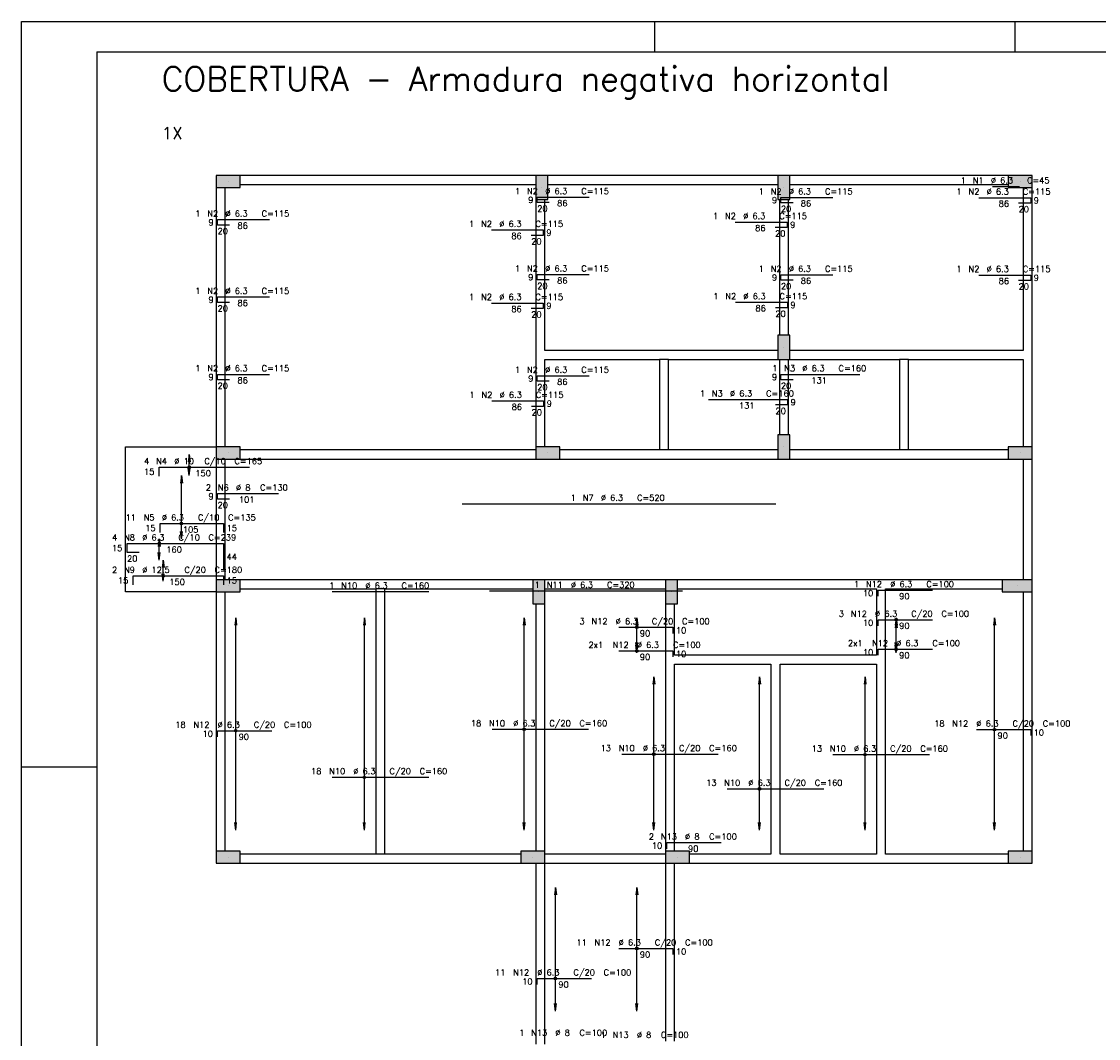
# Model space of a CAD drawing. Extents: x 0 to 119, y 0 to 84.
# Tile 6 of 8: x 0 to 36, y 50 to 84. Entities that reach past the tile are written whole.
import ezdxf

# ---------------------------------------------------------------- set-up
doc = ezdxf.new("R2010")
doc.units = 0
doc.header["$MEASUREMENT"] = 0
doc.linetypes.add('ESTILO_TQS_0002', pattern=[0.4, 0.1, -0.3])
for name, color, linetype in [('1', 1, 'CONTINUOUS'), ('2', 2, 'CONTINUOUS'), ('6', 6, 'CONTINUOUS'), ('7', 7, 'CONTINUOUS'), ('8', 8, 'CONTINUOUS'), ('9', 9, 'CONTINUOUS')]:
    doc.layers.add(name, color=color, linetype=linetype)
doc.styles.get("Standard").update_dxf_attribs({"font": 'ROMANS.SHX'})

msp = doc.modelspace()

# ---------------------------------------------------------------- linework, layer by layer
at = {"layer": '1', "linetype": 'Continuous'}
for p, q in [((0, 0), (0, 84.1)), ((0, 84.1), (118.9, 84.1)), ((21, 83.1), (21, 84.1)), ((32.95, 83.1), (32.95, 84.1)), ((6.85, 78.8), (6.85, 78.8)), ((17.25, 78.6), (17.25, 78.6)), ((25.28, 78.6), (25.28, 78.6)), ((33.11, 78.8), (33.11, 78.8)), ((25.28, 73.3), (25.28, 73.3)), ((3.45, 65.2), (3.45, 70)), ((3.45, 70), (6.45, 70)), ((25.28, 70), (25.28, 70)), ((6.85, 69.8), (6.85, 69.8)), ((17.45, 69.8), (17.45, 69.8)), ((33.11, 69.8), (33.11, 69.8)), ((6.85, 65.4), (6.85, 65.4)), ((33.01, 65.4), (33.01, 65.4)), ((6.45, 65.2), (3.45, 65.2)), ((17.15, 65.2), (17.15, 65.2)), ((21.55, 65.2), (21.55, 65.2)), ((0, 59.4), (2.5, 59.4)), ((6.85, 56.4), (6.85, 56.4)), ((16.95, 56.4), (16.95, 56.4)), ((21.75, 56.4), (21.75, 56.4)), ((33.11, 56.4), (33.11, 56.4))]:
    msp.add_line(p, q, dxfattribs=at)
at = {"layer": '1', "linetype": 'ESTILO_TQS_0002'}
msp.add_line((20.4, 63.238), (20.4, 63.27), dxfattribs=at)
at = {"layer": '1', "linetype": 'Continuous'}
for points in [[(17.05, 79), (7.25, 79)], [(25.08, 79), (17.45, 79)], [(32.71, 79), (25.48, 79)], [(6.45, 78.6), (6.45, 70)], [(6.75, 70), (6.75, 78.6)], [(7.25, 78.7), (17.05, 78.7)], [(17.45, 78.7), (25.08, 78.7)], [(25.48, 78.7), (32.71, 78.7)], [(33.21, 78.6), (33.21, 73.2)], [(33.51, 73.05), (33.51, 78.6)], [(17.05, 78.2), (17.05, 73.05)], [(17.35, 73.2), (17.35, 78.2)], [(25.13, 78.2), (25.13, 73.7)], [(25.43, 73.7), (25.43, 78.2)], [(17.05, 73.05), (17.05, 70)], [(21.3, 73.2), (17.35, 73.2)], [(17.35, 70), (17.35, 72.9)], [(17.35, 72.9), (21.15, 72.9)], [(21.15, 72.9), (21.15, 69.9)], [(21.45, 72.9), (21.15, 72.9)], [(25.08, 73.2), (21.3, 73.2)], [(21.45, 72.9), (25.08, 72.9)], [(21.45, 69.9), (21.45, 72.9)], [(25.13, 72.9), (25.13, 70.4)], [(25.43, 70.4), (25.43, 72.9)], [(29.26, 73.2), (25.48, 73.2)], [(25.48, 72.9), (29.11, 72.9)], [(29.11, 72.9), (29.11, 69.9)], [(29.41, 72.9), (29.11, 72.9)], [(33.21, 73.2), (29.26, 73.2)], [(29.41, 72.9), (33.21, 72.9)], [(29.41, 69.9), (29.41, 72.9)], [(33.21, 72.9), (33.21, 70)], [(33.51, 70), (33.51, 73.05)], [(17.05, 69.9), (7.25, 69.9)], [(21.15, 69.9), (17.85, 69.9)], [(21.45, 69.9), (21.15, 69.9)], [(25.08, 69.9), (21.45, 69.9)], [(29.11, 69.9), (25.48, 69.9)], [(29.41, 69.9), (29.11, 69.9)], [(32.71, 69.9), (29.41, 69.9)], [(6.45, 69.6), (6.45, 65.6)], [(6.75, 65.6), (6.75, 69.6)], [(7.25, 69.6), (17.05, 69.6)], [(17.85, 69.6), (21.3, 69.6)], [(21.3, 69.6), (25.08, 69.6)], [(25.48, 69.6), (29.26, 69.6)], [(29.26, 69.6), (32.71, 69.6)], [(33.21, 69.6), (33.21, 65.6)], [(33.51, 65.6), (33.51, 69.6)], [(11.9, 65.6), (7.25, 65.6)], [(16.95, 65.6), (11.9, 65.6)], [(21.35, 65.6), (17.35, 65.6)], [(28.5, 65.6), (21.75, 65.6)], [(32.51, 65.6), (28.5, 65.6)], [(6.45, 65.2), (6.45, 56.6)], [(6.75, 56.6), (6.75, 65.2)], [(7.25, 65.3), (11.75, 65.3)], [(11.75, 65.3), (11.75, 56.5)], [(12.05, 65.3), (11.75, 65.3)], [(12.05, 65.3), (16.95, 65.3)], [(12.05, 56.5), (12.05, 65.3)], [(17.35, 65.3), (21.35, 65.3)], [(21.75, 65.3), (28.35, 65.3)], [(28.35, 65.3), (28.35, 63.1)], [(28.65, 65.3), (32.51, 65.3)], [(28.65, 62.95), (28.65, 65.3)], [(33.21, 65.2), (33.21, 56.6)], [(33.51, 56.6), (33.51, 65.2)], [(17.05, 64.8), (17.05, 56.6)], [(17.35, 56.6), (17.35, 64.8)], [(21.35, 64.8), (21.35, 62.95)], [(21.65, 63.1), (21.65, 64.8)], [(21.35, 62.95), (21.35, 56.6)], [(25, 63.1), (21.65, 63.1)], [(28.35, 63.1), (25, 63.1)], [(28.65, 56.5), (28.65, 62.95)], [(21.65, 56.6), (21.65, 62.8)], [(21.65, 62.8), (24.85, 62.8)], [(24.85, 62.8), (24.85, 56.5)], [(25.15, 62.8), (28.35, 62.8)], [(25.15, 56.5), (25.15, 62.8)], [(28.35, 62.8), (28.35, 56.5)], [(11.75, 56.5), (7.25, 56.5)], [(12.05, 56.5), (11.75, 56.5)], [(16.55, 56.5), (12.05, 56.5)], [(21.35, 56.5), (17.35, 56.5)], [(24.85, 56.5), (22.15, 56.5)], [(28.35, 56.5), (25.15, 56.5)], [(32.71, 56.5), (28.65, 56.5)], [(7.25, 56.2), (11.9, 56.2)], [(11.9, 56.2), (16.55, 56.2)], [(17.05, 56.2), (17.05, 50.2)], [(17.35, 56.2), (21.35, 56.2)], [(17.35, 50.2), (17.35, 56.2)], [(21.35, 56.2), (21.35, 50.3)], [(21.65, 50.3), (21.65, 56.2)], [(22.15, 56.2), (25, 56.2)], [(25, 56.2), (28.5, 56.2)], [(28.5, 56.2), (32.71, 56.2)]]:
    msp.add_lwpolyline(points, dxfattribs=at)
at = {"layer": '2', "linetype": 'Continuous'}
for p, q in [((5.562, 69.75), (5.53, 69.502)), ((5.562, 69.05), (5.562, 69.75)), ((5.562, 69.75), (5.595, 69.502)), ((5.562, 69.75), (5.562, 69.75)), ((5.562, 69.05), (5.53, 69.298)), ((5.562, 69.05), (5.595, 69.298)), ((5.3, 69.05), (5.267, 68.802)), ((5.3, 66.95), (5.3, 69.05)), ((5.3, 69.05), (5.333, 68.802)), ((5.3, 69.05), (5.3, 69.05)), ((5.562, 69.05), (5.562, 69.05)), ((5.3, 66.95), (5.267, 67.198)), ((5.3, 66.95), (5.333, 67.198)), ((4.567, 66.95), (4.534, 66.702)), ((4.567, 66.25), (4.567, 66.95)), ((4.567, 66.95), (4.599, 66.702)), ((4.567, 66.95), (4.567, 66.95)), ((5.3, 66.95), (5.3, 66.95)), ((4.567, 66.25), (4.534, 66.498)), ((4.567, 66.25), (4.599, 66.498)), ((4.567, 66.25), (4.567, 66.25)), ((4.7, 66.25), (4.667, 66.002)), ((4.7, 65.55), (4.7, 66.25)), ((4.7, 66.25), (4.733, 66.002)), ((4.7, 66.25), (4.7, 66.25)), ((4.7, 65.55), (4.667, 65.798)), ((4.7, 65.55), (4.733, 65.798)), ((4.7, 65.55), (4.7, 65.55)), ((7.1, 64.34), (7.067, 64.092)), ((7.1, 57.3), (7.1, 64.34)), ((7.1, 64.34), (7.133, 64.092)), ((7.1, 64.34), (7.1, 64.34)), ((11.367, 64.34), (11.334, 64.092)), ((11.367, 57.3), (11.367, 64.34)), ((11.367, 64.34), (11.399, 64.092)), ((11.367, 64.34), (11.367, 64.34)), ((16.667, 64.34), (16.634, 64.092)), ((16.667, 57.3), (16.667, 64.34)), ((16.667, 64.34), (16.699, 64.092)), ((16.667, 64.34), (16.667, 64.34)), ((20.4, 64.34), (20.367, 64.092)), ((20.4, 63.18), (20.4, 64.34)), ((20.4, 64.34), (20.433, 64.092)), ((20.4, 64.34), (20.4, 64.34)), ((29, 64.34), (28.967, 64.092)), ((29, 63.18), (29, 64.34)), ((29, 64.34), (29.033, 64.092)), ((29, 64.34), (29, 64.34)), ((32.26, 64.34), (32.227, 64.092)), ((32.26, 57.3), (32.26, 64.34)), ((32.26, 64.34), (32.293, 64.092)), ((32.26, 64.34), (32.26, 64.34)), ((20.4, 64.25), (20.367, 64.002)), ((20.4, 63.27), (20.4, 64.25)), ((20.4, 64.25), (20.433, 64.002)), ((20.4, 64.25), (20.4, 64.25)), ((29, 64.25), (28.967, 64.002)), ((29, 63.27), (29, 64.25)), ((29, 64.25), (29.033, 64.002)), ((29, 64.25), (29, 64.25)), ((20.4, 63.27), (20.367, 63.518)), ((20.4, 63.18), (20.367, 63.428)), ((20.4, 63.27), (20.433, 63.518)), ((20.4, 63.18), (20.433, 63.428)), ((20.4, 63.27), (20.4, 63.27)), ((29, 63.27), (28.967, 63.518)), ((29, 63.18), (28.967, 63.428)), ((29, 63.27), (29.033, 63.518)), ((29, 63.18), (29.033, 63.428)), ((29, 63.27), (29, 63.27)), ((20.4, 63.18), (20.4, 63.18)), ((29, 63.18), (29, 63.18)), ((20.967, 62.38), (20.934, 62.132)), ((20.967, 57.3), (20.967, 62.38)), ((20.967, 62.38), (20.999, 62.132)), ((20.967, 62.38), (20.967, 62.38)), ((24.467, 62.38), (24.434, 62.132)), ((24.467, 57.3), (24.467, 62.38)), ((24.467, 62.38), (24.499, 62.132)), ((24.467, 62.38), (24.467, 62.38)), ((27.967, 62.38), (27.934, 62.132)), ((27.967, 57.3), (27.967, 62.38)), ((27.967, 62.38), (27.999, 62.132)), ((27.967, 62.38), (27.967, 62.38)), ((7.1, 57.3), (7.067, 57.548)), ((7.1, 57.3), (7.133, 57.548)), ((11.367, 57.3), (11.334, 57.548)), ((11.367, 57.3), (11.399, 57.548)), ((16.667, 57.3), (16.634, 57.548)), ((16.667, 57.3), (16.699, 57.548)), ((20.967, 57.3), (20.934, 57.548)), ((20.967, 57.3), (20.999, 57.548)), ((24.467, 57.3), (24.434, 57.548)), ((24.467, 57.3), (24.499, 57.548)), ((27.967, 57.3), (27.934, 57.548)), ((27.967, 57.3), (27.999, 57.548)), ((32.26, 57.3), (32.227, 57.548)), ((32.26, 57.3), (32.293, 57.548)), ((7.1, 57.3), (7.1, 57.3)), ((11.367, 57.3), (11.367, 57.3)), ((16.667, 57.3), (16.667, 57.3)), ((20.967, 57.3), (20.967, 57.3)), ((24.467, 57.3), (24.467, 57.3)), ((27.967, 57.3), (27.967, 57.3)), ((32.26, 57.3), (32.26, 57.3)), ((17.7, 55.4), (17.667, 55.152)), ((17.7, 51.3), (17.7, 55.4)), ((17.7, 55.4), (17.733, 55.152)), ((17.7, 55.4), (17.7, 55.4)), ((20.4, 55.4), (20.367, 55.152)), ((20.4, 51.3), (20.4, 55.4)), ((20.4, 55.4), (20.433, 55.152)), ((20.4, 55.4), (20.4, 55.4)), ((17.7, 51.3), (17.667, 51.548)), ((17.7, 51.3), (17.733, 51.548)), ((20.4, 51.3), (20.367, 51.548)), ((20.4, 51.3), (20.433, 51.548)), ((17.7, 51.3), (17.7, 51.3)), ((20.4, 51.3), (20.4, 51.3))]:
    msp.add_line(p, q, dxfattribs=at)
for points in [[(7.25, 78.6), (7.25, 79), (6.45, 79), (6.45, 78.6), (7.25, 78.6)], [(17.45, 79), (17.05, 79), (17.05, 78.2), (17.45, 78.2), (17.45, 79)], [(25.48, 79), (25.08, 79), (25.08, 78.2), (25.48, 78.2), (25.48, 79)], [(33.51, 78.6), (33.51, 79), (32.71, 79), (32.71, 78.6), (33.51, 78.6)], [(25.48, 73.7), (25.08, 73.7), (25.08, 72.9), (25.48, 72.9), (25.48, 73.7)], [(25.48, 70.4), (25.08, 70.4), (25.08, 69.6), (25.48, 69.6), (25.48, 70.4)], [(6.45, 70), (6.45, 69.6), (7.25, 69.6), (7.25, 70), (6.45, 70)], [(17.05, 70), (17.05, 69.6), (17.85, 69.6), (17.85, 70), (17.05, 70)], [(32.71, 70), (32.71, 69.6), (33.51, 69.6), (33.51, 70), (32.71, 70)], [(6.45, 65.6), (6.45, 65.2), (7.25, 65.2), (7.25, 65.6), (6.45, 65.6)], [(16.95, 64.8), (17.35, 64.8), (17.35, 65.6), (16.95, 65.6), (16.95, 64.8)], [(21.35, 64.8), (21.75, 64.8), (21.75, 65.6), (21.35, 65.6), (21.35, 64.8)], [(32.51, 65.6), (32.51, 65.2), (33.51, 65.2), (33.51, 65.6), (32.51, 65.6)], [(6.45, 56.6), (6.45, 56.2), (7.25, 56.2), (7.25, 56.6), (6.45, 56.6)], [(16.55, 56.6), (16.55, 56.2), (17.35, 56.2), (17.35, 56.6), (16.55, 56.6)], [(21.35, 56.6), (21.35, 56.2), (22.15, 56.2), (22.15, 56.6), (21.35, 56.6)], [(32.71, 56.6), (32.71, 56.2), (33.51, 56.2), (33.51, 56.6), (32.71, 56.6)]]:
    msp.add_lwpolyline(points, dxfattribs=at)
for centre, radius in [((5.562, 69.329), 0.0416), ((5.562, 69.329), 0.0208), ((5.3, 67.461), 0.0416), ((5.3, 67.461), 0.0208), ((4.567, 66.799), 0.0416), ((4.567, 66.799), 0.0208), ((4.7, 65.725), 0.0416), ((4.7, 65.725), 0.0208), ((29, 64.271), 0.0416), ((29, 64.271), 0.0208), ((20.4, 64.021), 0.0416), ((20.4, 64.021), 0.0208), ((20.4, 63.238), 0.0416), ((20.4, 63.238), 0.0208), ((29, 63.294), 0.0416), ((29, 63.294), 0.0208), ((7.1, 60.592), 0.0416), ((7.1, 60.592), 0.0208), ((16.667, 60.64), 0.0416), ((16.667, 60.64), 0.0208), ((32.26, 60.632), 0.0416), ((32.26, 60.632), 0.0208), ((20.967, 59.816), 0.0416), ((20.967, 59.816), 0.0208), ((27.967, 59.8), 0.0416), ((27.967, 59.8), 0.0208), ((11.367, 59.052), 0.0416), ((11.367, 59.052), 0.0208), ((24.467, 58.668), 0.0416), ((24.467, 58.668), 0.0208), ((20.4, 53.374), 0.0416), ((20.4, 53.374), 0.0208), ((17.7, 52.38), 0.0416), ((17.7, 52.38), 0.0208)]:
    msp.add_circle(centre, radius, dxfattribs=at)
at = {"layer": '6', "linetype": 'Continuous'}
for p, q in [((32.19, 78.634), (33.09, 78.634)), ((17.1, 78.098), (17.1, 78.278)), ((17.1, 78.278), (18.82, 78.278)), ((25.18, 78.09), (25.18, 78.27)), ((25.18, 78.27), (26.9, 78.27)), ((31.74, 78.262), (33.46, 78.262)), ((33.46, 78.262), (33.46, 78.082)), ((17.5, 78.098), (17.1, 78.098)), ((25.58, 78.09), (25.18, 78.09)), ((33.46, 78.082), (33.06, 78.082)), ((6.5, 77.354), (6.5, 77.534)), ((6.5, 77.534), (8.22, 77.534)), ((6.9, 77.354), (6.5, 77.354)), ((15.58, 77.192), (17.3, 77.192)), ((17.3, 77.192), (17.3, 77.012)), ((23.665, 77.454), (25.385, 77.454)), ((25.385, 77.274), (24.985, 77.274)), ((25.385, 77.454), (25.385, 77.274)), ((17.3, 77.012), (16.9, 77.012)), ((17.1, 75.534), (17.1, 75.714)), ((17.1, 75.714), (18.82, 75.714)), ((25.18, 75.526), (25.18, 75.706)), ((25.18, 75.706), (26.9, 75.706)), ((17.5, 75.534), (17.1, 75.534)), ((25.58, 75.526), (25.18, 75.526)), ((31.74, 75.698), (33.46, 75.698)), ((33.46, 75.518), (33.06, 75.518)), ((33.46, 75.698), (33.46, 75.518)), ((6.5, 74.79), (6.5, 74.97)), ((6.5, 74.97), (8.22, 74.97)), ((6.9, 74.79), (6.5, 74.79)), ((15.58, 74.77), (17.3, 74.77)), ((17.3, 74.77), (17.3, 74.59)), ((23.675, 74.795), (25.395, 74.795)), ((25.395, 74.795), (25.395, 74.615)), ((17.3, 74.59), (16.9, 74.59)), ((25.395, 74.615), (24.995, 74.615)), ((6.5, 72.226), (6.5, 72.406)), ((6.5, 72.406), (8.22, 72.406)), ((6.9, 72.226), (6.5, 72.226)), ((17.1, 72.178), (17.1, 72.358)), ((17.1, 72.358), (18.82, 72.358)), ((17.5, 72.178), (17.1, 72.178)), ((25.18, 72.226), (25.18, 72.406)), ((25.18, 72.406), (27.8, 72.406)), ((25.58, 72.226), (25.18, 72.226)), ((15.592, 71.525), (17.312, 71.525)), ((17.312, 71.525), (17.312, 71.345)), ((22.78, 71.571), (25.4, 71.571)), ((25.4, 71.571), (25.4, 71.391)), ((17.312, 71.345), (16.912, 71.345)), ((25.4, 71.391), (25, 71.391)), ((4.562, 69.028), (4.562, 69.329)), ((4.562, 69.329), (7.562, 69.329)), ((6.5, 68.273), (6.5, 68.453)), ((6.5, 68.453), (8.52, 68.453)), ((6.9, 68.273), (6.5, 68.273)), ((14.609, 68.114), (25.009, 68.114)), ((4.6, 67.161), (4.6, 67.461)), ((4.6, 67.461), (6.7, 67.461)), ((6.7, 67.461), (6.7, 67.161)), ((3.5, 66.499), (3.5, 66.799)), ((3.5, 66.799), (6.7, 66.799)), ((6.7, 66.799), (6.7, 65.917)), ((3.9, 66.499), (3.5, 66.499)), ((3.7, 65.425), (3.7, 65.725)), ((3.7, 65.725), (6.7, 65.725)), ((6.7, 65.725), (6.7, 65.425)), ((10.3, 65.204), (13.5, 65.204)), ((15.512, 65.228), (21.913, 65.228)), ((28.4, 65.052), (28.4, 65.252)), ((28.4, 65.252), (30.2, 65.252)), ((19.8, 64.021), (21.6, 64.021)), ((21.6, 64.021), (21.6, 63.821)), ((28.4, 64.071), (28.4, 64.271)), ((28.4, 64.271), (30.2, 64.271)), ((19.8, 63.238), (21.6, 63.238)), ((21.6, 63.238), (21.6, 63.038)), ((28.4, 63.094), (28.4, 63.294)), ((28.4, 63.294), (30.2, 63.294)), ((6.5, 60.392), (6.5, 60.592)), ((6.5, 60.592), (8.3, 60.592)), ((15.6, 60.64), (18.8, 60.64)), ((31.66, 60.632), (33.46, 60.632)), ((33.46, 60.632), (33.46, 60.432)), ((19.9, 59.816), (23.1, 59.816)), ((26.9, 59.8), (30.1, 59.8)), ((10.3, 59.052), (13.5, 59.052)), ((23.4, 58.668), (26.6, 58.668)), ((21.4, 56.684), (21.4, 56.884)), ((21.4, 56.884), (23.2, 56.884)), ((19.8, 53.374), (21.6, 53.374)), ((21.6, 53.374), (21.6, 53.174)), ((17.1, 52.18), (17.1, 52.38)), ((17.1, 52.38), (18.9, 52.38))]:
    msp.add_line(p, q, dxfattribs=at)
at = {"layer": '8', "linetype": 'Continuous'}
for q in [(117.9, 83.1), (2.5, 1)]:
    msp.add_line((2.5, 83.1), q, dxfattribs=at)
at = {"layer": '9', "linetype": 'Continuous'}
for points in [[(7.25, 78.6), (7.25, 79), (6.45, 79)], [(7.25, 78.6), (6.45, 79), (6.45, 78.6)], [(17.45, 79), (17.05, 79), (17.05, 78.2)], [(17.45, 79), (17.05, 78.2), (17.45, 78.2)], [(17.45, 79), (17.45, 78.2), (17.45, 79)], [(25.48, 79), (25.08, 79), (25.08, 78.2)], [(25.48, 79), (25.08, 78.2), (25.48, 78.2)], [(25.48, 79), (25.48, 78.2), (25.48, 79)], [(33.51, 78.6), (33.51, 79), (32.71, 79)], [(33.51, 78.6), (32.71, 79), (32.71, 78.6)], [(7.25, 78.6), (6.45, 78.6), (7.25, 78.6)], [(33.51, 78.6), (32.71, 78.6), (33.51, 78.6)], [(25.48, 73.7), (25.08, 73.7), (25.08, 72.9)], [(25.48, 73.7), (25.08, 72.9), (25.48, 72.9)], [(25.48, 73.7), (25.48, 72.9), (25.48, 73.7)], [(25.48, 70.4), (25.08, 70.4), (25.08, 69.6)], [(25.48, 70.4), (25.08, 69.6), (25.48, 69.6)], [(25.48, 70.4), (25.48, 69.6), (25.48, 70.4)], [(6.45, 70), (6.45, 69.6), (7.25, 69.6)], [(6.45, 70), (7.25, 69.6), (7.25, 70)], [(6.45, 70), (7.25, 70), (6.45, 70)], [(17.05, 70), (17.05, 69.6), (17.85, 69.6)], [(17.05, 70), (17.85, 69.6), (17.85, 70)], [(17.05, 70), (17.85, 70), (17.05, 70)], [(32.71, 70), (32.71, 69.6), (33.51, 69.6)], [(32.71, 70), (33.51, 69.6), (33.51, 70)], [(32.71, 70), (33.51, 70), (32.71, 70)], [(6.45, 65.6), (6.45, 65.2), (7.25, 65.2)], [(6.45, 65.6), (7.25, 65.2), (7.25, 65.6)], [(6.45, 65.6), (7.25, 65.6), (6.45, 65.6)], [(16.95, 64.8), (17.35, 64.8), (17.35, 65.6)], [(16.95, 64.8), (17.35, 65.6), (16.95, 65.6)], [(16.95, 64.8), (16.95, 65.6), (16.95, 64.8)], [(21.35, 64.8), (21.75, 64.8), (21.75, 65.6)], [(21.35, 64.8), (21.75, 65.6), (21.35, 65.6)], [(21.35, 64.8), (21.35, 65.6), (21.35, 64.8)], [(32.51, 65.6), (32.51, 65.2), (33.51, 65.2)], [(32.51, 65.6), (33.51, 65.2), (33.51, 65.6)], [(32.51, 65.6), (33.51, 65.6), (32.51, 65.6)], [(6.45, 56.6), (6.45, 56.2), (7.25, 56.2)], [(6.45, 56.6), (7.25, 56.2), (7.25, 56.6)], [(6.45, 56.6), (7.25, 56.6), (6.45, 56.6)], [(16.55, 56.6), (16.55, 56.2), (17.35, 56.2)], [(16.55, 56.6), (17.35, 56.2), (17.35, 56.6)], [(16.55, 56.6), (17.35, 56.6), (16.55, 56.6)], [(21.35, 56.6), (21.35, 56.2), (22.15, 56.2)], [(21.35, 56.6), (22.15, 56.2), (22.15, 56.6)], [(21.35, 56.6), (22.15, 56.6), (21.35, 56.6)], [(32.71, 56.6), (32.71, 56.2), (33.51, 56.2)], [(32.71, 56.6), (33.51, 56.2), (33.51, 56.6)], [(32.71, 56.6), (33.51, 56.6), (32.71, 56.6)]]:
    msp.add_solid(points, dxfattribs=at)

# ---------------------------------------------------------------- texts
at = {"layer": '1', "linetype": 'Continuous'}
msp.add_text('1X', height=0.4, dxfattribs=at).set_placement((4.65, 80.2))
at = {"layer": '2', "linetype": 'Continuous'}
for s, p in [('1', (31.14, 78.734)), ('N1', (31.54, 78.734)), ('%%c 6.3', (32.14, 78.734)), ('C=45', (33.34, 78.734)), ('1', (16.36, 78.378)), ('N2', (16.76, 78.378)), ('%%c 6.3', (17.36, 78.378)), ('C=115', (18.56, 78.378)), ('1', (24.44, 78.37)), ('N2', (24.84, 78.37)), ('%%c 6.3', (25.44, 78.37)), ('C=115', (26.64, 78.37)), ('1', (31, 78.362)), ('N2', (31.4, 78.362)), ('%%c 6.3', (32, 78.362)), ('C=115', (33.2, 78.362)), ('9', (16.8, 78.088)), ('9', (24.88, 78.08)), ('9', (33.56, 78.072)), ('%%c 6.3', (6.76, 77.634)), ('20', (17.1, 77.798)), ('86', (17.76, 77.978)), ('20', (25.18, 77.79)), ('86', (25.84, 77.97)), ('86', (32.4, 77.962)), ('20', (33.06, 77.782)), ('1', (5.76, 77.634)), ('N2', (6.16, 77.634)), ('9', (6.2, 77.344)), ('C=115', (7.96, 77.634)), ('1', (14.84, 77.292)), ('N2', (15.24, 77.292)), ('%%c 6.3', (15.84, 77.292)), ('C=115', (17.04, 77.292)), ('1', (22.925, 77.554)), ('N2', (23.325, 77.554)), ('%%c 6.3', (23.925, 77.554)), ('C=115', (25.125, 77.554)), ('20', (6.5, 77.054)), ('86', (7.16, 77.234)), ('9', (17.4, 77.002)), ('86', (24.325, 77.154)), ('20', (24.985, 76.974)), ('9', (25.485, 77.264)), ('86', (16.24, 76.892)), ('20', (16.9, 76.712)), ('1', (16.36, 75.814)), ('N2', (16.76, 75.814)), ('9', (16.8, 75.524)), ('%%c 6.3', (17.36, 75.814)), ('C=115', (18.56, 75.814)), ('1', (24.44, 75.806)), ('N2', (24.84, 75.806)), ('9', (24.88, 75.516)), ('%%c 6.3', (25.44, 75.806)), ('C=115', (26.64, 75.806)), ('1', (31, 75.798)), ('N2', (31.4, 75.798)), ('%%c 6.3', (32, 75.798)), ('C=115', (33.2, 75.798)), ('9', (33.56, 75.508)), ('20', (17.1, 75.234)), ('86', (17.76, 75.414)), ('20', (25.18, 75.226)), ('86', (25.84, 75.406)), ('86', (32.4, 75.398)), ('20', (33.06, 75.218)), ('1', (5.76, 75.07)), ('N2', (6.16, 75.07)), ('%%c 6.3', (6.76, 75.07)), ('C=115', (7.96, 75.07)), ('1', (14.84, 74.87)), ('N2', (15.24, 74.87)), ('%%c 6.3', (15.84, 74.87)), ('C=115', (17.04, 74.87)), ('1', (22.935, 74.895)), ('N2', (23.335, 74.895)), ('%%c 6.3', (23.935, 74.895)), ('C=115', (25.135, 74.895)), ('9', (6.2, 74.78)), ('20', (6.5, 74.49)), ('86', (7.16, 74.67)), ('86', (16.24, 74.47)), ('9', (17.4, 74.58)), ('86', (24.335, 74.495)), ('9', (25.495, 74.605)), ('20', (16.9, 74.29)), ('20', (24.995, 74.315)), ('1', (5.76, 72.506)), ('N2', (6.16, 72.506)), ('%%c 6.3', (6.76, 72.506)), ('C=115', (7.96, 72.506)), ('1', (16.36, 72.458)), ('N2', (16.76, 72.458)), ('%%c 6.3', (17.36, 72.458)), ('C=115', (18.56, 72.458)), ('1', (24.89, 72.506)), ('N3', (25.29, 72.506)), ('%%c 6.3', (25.89, 72.506)), ('C=160', (27.09, 72.506)), ('9', (6.2, 72.216)), ('86', (7.16, 72.106)), ('9', (16.8, 72.168)), ('86', (17.76, 72.058)), ('9', (24.88, 72.216)), ('131', (26.19, 72.106)), ('20', (6.5, 71.926)), ('1', (14.852, 71.625)), ('N2', (15.252, 71.625)), ('%%c 6.3', (15.852, 71.625)), ('C=115', (17.052, 71.625)), ('20', (17.1, 71.878)), ('1', (22.49, 71.671)), ('N3', (22.89, 71.671)), ('%%c 6.3', (23.49, 71.671)), ('C=160', (24.69, 71.671)), ('20', (25.18, 71.926)), ('86', (16.252, 71.225)), ('9', (17.412, 71.335)), ('131', (23.79, 71.271)), ('9', (25.5, 71.381)), ('20', (16.912, 71.045)), ('20', (25, 71.091)), ('%%c 10', (5.062, 69.428)), ('C/10', (6.062, 69.428)), ('C=165', (7.062, 69.428)), ('4', (4.062, 69.428)), ('15', (4.062, 69.079)), ('N4', (4.463, 69.428)), ('150', (5.763, 69.028)), ('2', (6.11, 68.553)), ('N6', (6.51, 68.553)), ('%%c 8', (7.11, 68.553)), ('C=130', (7.91, 68.553)), ('9', (6.2, 68.263)), ('101', (7.21, 68.153)), ('1', (18.209, 68.214)), ('N7', (18.609, 68.214)), ('%%c 6.3', (19.209, 68.214)), ('C=520', (20.409, 68.214)), ('20', (6.5, 67.973)), ('11', (3.45, 67.561)), ('N5', (4.05, 67.561)), ('%%c 6.3', (4.65, 67.561)), ('C/10', (5.85, 67.561)), ('C=135', (6.85, 67.561)), ('15', (4.1, 67.211)), ('105', (5.35, 67.161)), ('15', (6.8, 67.211)), ('4', (3, 66.899)), ('N8', (3.4, 66.899)), ('%%c 6.3', (4, 66.899)), ('C/10', (5.2, 66.899)), ('C=239', (6.2, 66.899)), ('15', (3, 66.549)), ('160', (4.8, 66.499)), ('44', (6.8, 66.258)), ('20', (3.5, 66.199)), ('2', (3, 65.825)), ('N9', (3.4, 65.825)), ('%%c 12.5', (4, 65.825)), ('C/20', (5.4, 65.825)), ('C=180', (6.4, 65.825)), ('15', (3.2, 65.475)), ('150', (4.9, 65.425)), ('15', (6.8, 65.475)), ('1', (10.2, 65.304)), ('N10', (10.6, 65.304)), ('%%c 6.3', (11.4, 65.304)), ('C=160', (12.6, 65.304)), ('1', (17.012, 65.328)), ('N11', (17.413, 65.328)), ('%%c 6.3', (18.212, 65.328)), ('C=320', (19.413, 65.328)), ('1', (27.6, 65.352)), ('N12', (28, 65.352)), ('%%c 6.3', (28.8, 65.352)), ('C=100', (30, 65.352)), ('10', (27.9, 65.052)), ('90', (29.1, 64.952)), ('3', (18.5, 64.121)), ('N12', (18.9, 64.121)), ('%%c 6.3', (19.7, 64.121)), ('C/20', (20.9, 64.121)), ('C=100', (21.9, 64.121)), ('3', (27.1, 64.371)), ('N12', (27.5, 64.371)), ('10', (27.9, 64.071)), ('%%c 6.3', (28.3, 64.371)), ('C/20', (29.5, 64.371)), ('C=100', (30.5, 64.371)), ('90', (20.5, 63.721)), ('10', (21.7, 63.821)), ('90', (29.1, 63.971)), ('2x1', (27.4, 63.394)), ('N12', (28.2, 63.394)), ('%%c 6.3', (29, 63.394)), ('C=100', (30.2, 63.394)), ('2x1', (18.8, 63.338)), ('N12', (19.6, 63.338)), ('%%c 6.3', (20.4, 63.338)), ('C=100', (21.6, 63.338)), ('10', (21.7, 63.038)), ('10', (27.9, 63.094)), ('90', (20.5, 62.938)), ('90', (29.1, 62.994)), ('18', (5.1, 60.692)), ('N12', (5.7, 60.692)), ('%%c 6.3', (6.5, 60.692)), ('C/20', (7.7, 60.692)), ('C=100', (8.7, 60.692)), ('18', (14.9, 60.74)), ('N10', (15.5, 60.74)), ('%%c 6.3', (16.3, 60.74)), ('C/20', (17.5, 60.74)), ('C=160', (18.5, 60.74)), ('18', (30.26, 60.732)), ('N12', (30.86, 60.732)), ('%%c 6.3', (31.66, 60.732)), ('C/20', (32.86, 60.732)), ('C=100', (33.86, 60.732)), ('10', (6, 60.392)), ('90', (7.2, 60.292)), ('90', (32.36, 60.332)), ('10', (33.56, 60.432)), ('13', (19.2, 59.916)), ('N10', (19.8, 59.916)), ('%%c 6.3', (20.6, 59.916)), ('C/20', (21.8, 59.916)), ('C=160', (22.8, 59.916)), ('13', (26.2, 59.9)), ('N10', (26.8, 59.9)), ('%%c 6.3', (27.6, 59.9)), ('C/20', (28.8, 59.9)), ('C=160', (29.8, 59.9)), ('18', (9.6, 59.152)), ('N10', (10.2, 59.152)), ('%%c 6.3', (11, 59.152)), ('C/20', (12.2, 59.152)), ('C=160', (13.2, 59.152)), ('13', (22.7, 58.768)), ('N10', (23.3, 58.768)), ('%%c 6.3', (24.1, 58.768)), ('C/20', (25.3, 58.768)), ('C=160', (26.3, 58.768)), ('2', (20.8, 56.984)), ('N13', (21.2, 56.984)), ('%%c 8', (22, 56.984)), ('C=100', (22.8, 56.984)), ('10', (20.9, 56.684)), ('90', (22.1, 56.584)), ('11', (18.4, 53.474)), ('N12', (19, 53.474)), ('%%c 6.3', (19.8, 53.474)), ('C/20', (21, 53.474)), ('C=100', (22, 53.474)), ('90', (20.5, 53.074)), ('10', (21.7, 53.174)), ('11', (15.7, 52.48)), ('N12', (16.3, 52.48)), ('%%c 6.3', (17.1, 52.48)), ('C/20', (18.3, 52.48)), ('C=100', (19.3, 52.48)), ('10', (16.6, 52.18)), ('90', (17.8, 52.08)), ('1', (16.5, 50.482)), ('N13', (16.9, 50.482)), ('%%c 8', (17.7, 50.482)), ('C=100', (18.5, 50.482)), ('1', (19.2, 50.41)), ('N13', (19.6, 50.41)), ('%%c 8', (20.4, 50.41)), ('C=100', (21.2, 50.41))]:
    msp.add_text(s, height=0.2, dxfattribs=at).set_placement(p)
at = {"layer": '7', "linetype": 'Continuous'}
msp.add_text('COBERTURA - Armadura negativa horizontal', height=0.8, dxfattribs=at).set_placement((4.65, 81.8))

doc.saveas('drawing.dxf')
